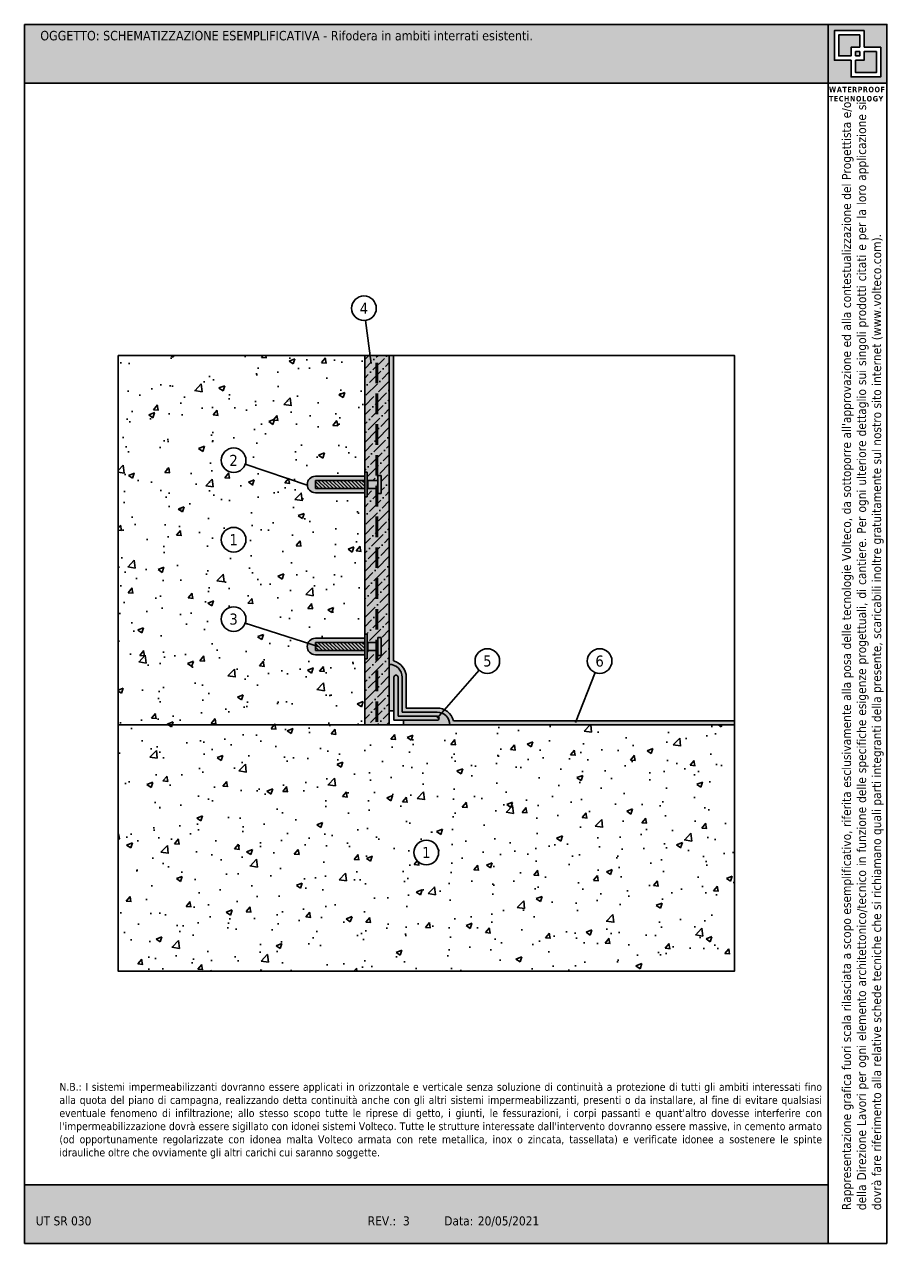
# Model space of a CAD drawing. Header units: millimetres. Extents: x 7261.1 to 7282.3, y 2536 to 2565.7.
import ezdxf
from ezdxf.enums import TextEntityAlignment as Align

# ---------------------------------------------------------------- set-up
doc = ezdxf.new("R2010")
doc.units = ezdxf.units.MM
doc.linetypes.add('CONTINUA', pattern=[0])
doc.linetypes.add('HIDDEN', pattern=[0.375, 0.25, -0.125])
doc.layers.add('0.4', color=7, linetype='CONTINUA', lineweight=30)
doc.layers.add('contorno', color=6, linetype='Continuous', plot=False)
doc.layers.add('nascosto', color=7, linetype='Continuous', lineweight=25, plot=False)
doc.styles.add('tahoma', font='tahoma.ttf', dxfattribs={"height": 0.3})

msp = doc.modelspace()

# ---------------------------------------------------------------- hatches: boundary and pattern name
at = {"true_color": 0xfdc300}
h = msp.add_hatch(color=40, dxfattribs=at)
h.dxf.hatch_style = 1
h.paths.add_polyline_path([(7280.635, 2565.674), (7261.066, 2565.674), (7261.066, 2564.243), (7280.635, 2564.243)])
h = msp.add_hatch()
h.set_pattern_fill('AR-CONC', color=256, scale=0.008)
h.set_pattern_definition([(50, (4095.5886, 1722.2054), (1.45747735, -0.1275127), [0.1524, -1.6764]), (355, (4095.5886, 1722.2054), (-0.2819474, 1.52845476), [0.12192, -1.3411247]), (100.451445, (4095.71, 1722.1948), (1.17553, 1.400942), [0.1295201, -1.42472196]), (46.1842, (4095.5886, 1722.6118), (2.1686323, -0.3363386), [0.2286, -2.5146]), (96.63556, (4095.7693, 1722.5838), (1.8992331, 1.979409), [0.1942802, -2.1370849]), (351.18415, (4095.5886, 1722.6118), (1.899233, 1.979409), [0.1828797, -2.0116779]), (21, (4095.7918, 1722.5102), (1.21291513, -0.8181216), [0.1524, -1.6764]), (326, (4095.7918, 1722.5102), (0.4944162, 1.4735037), [0.12192, -1.34112]), (71.451445, (4095.8928, 1722.442), (1.70733135, 0.65538215), [0.1295201, -1.4247195]), (37.5, (4095.58857, 1722.20544), (0.02470883, 0.67644031), [0, -1.324864, 0, -1.36144, 0, -1.3462]), (7.5, (4095.5886, 1722.20544), (0.5345573, 0.8014446), [0, -0.776224, 0, -1.294384, 0, -0.51308]), (327.5, (4095.13543, 1722.20544), (1.08472476, -0.04582995), [0, -0.508, 0, -1.58496, 0, -2.10312]), (317.5, (4094.9322, 1722.2054), (1.18503345, 0.20341193), [0, -0.6604, 0, -1.052576, 0, -1.49352])])
h.paths.add_polyline_path([(7269.35, 2550.319), (7268.15, 2550.319, -0.538453), (7267.967, 2550.598), (7266.443, 2551.091, -0.849741), (7265.859, 2551.187, -1), (7266.459, 2551.187, -0.081232), (7266.443, 2551.091), (7267.967, 2550.598, -0.300008), (7268.15, 2550.719), (7269.35, 2550.719), (7269.35, 2550.819), (7269.35, 2554.266), (7268.15, 2554.266, -0.395227), (7267.951, 2554.453), (7266.443, 2554.96, -0.849741), (7265.859, 2555.056, -1), (7266.459, 2555.056, -0.081232), (7266.443, 2554.96), (7267.951, 2554.453, -0.433459), (7268.15, 2554.666), (7269.35, 2554.666), (7269.35, 2554.766), (7269.35, 2557.609), (7263.35, 2557.609), (7263.35, 2548.609), (7269.35, 2548.609)])
h.paths.add_polyline_path([(7265.859, 2553.121, -1), (7266.459, 2553.121, -1)], flags=16)
h.paths.add_polyline_path([(7278.35, 2548.609), (7263.35, 2548.609), (7263.35, 2542.609), (7278.35, 2542.609)])
h.paths.add_polyline_path([(7271.15, 2545.501, -1), (7270.55, 2545.501, -1)], flags=16)
h.paths.add_polyline_path([(7265.99, 2552.917), (7266.328, 2552.917), (7266.328, 2553.324), (7265.99, 2553.324)], flags=8)
h.paths.add_polyline_path([(7270.681, 2545.298), (7271.02, 2545.298), (7271.02, 2545.704), (7270.681, 2545.704)], flags=8)
h = msp.add_hatch(color=253)
h.dxf.hatch_style = 1
h.paths.add_polyline_path([(7269.65, 2557.609), (7269.35, 2557.609), (7269.35, 2554.766), (7269.41, 2554.766), (7269.41, 2554.546), (7269.43, 2554.566), (7269.65, 2554.566)], flags=17)
h.paths.add_polyline_path([(7269.95, 2557.609), (7269.65, 2557.609), (7269.65, 2554.566), (7269.67, 2554.566), (7269.67, 2554.686), (7269.75, 2554.686), (7269.75, 2554.246), (7269.67, 2554.246), (7269.67, 2554.366), (7269.65, 2554.366), (7269.65, 2550.619), (7269.67, 2550.619), (7269.67, 2550.739), (7269.75, 2550.739), (7269.75, 2550.299), (7269.67, 2550.299), (7269.67, 2550.419), (7269.43, 2550.419), (7269.41, 2550.439), (7269.41, 2550.219), (7269.35, 2550.219), (7269.35, 2548.609), (7269.95, 2548.609)])
h.paths.add_polyline_path([(7269.65, 2554.366), (7269.43, 2554.366), (7269.41, 2554.386), (7269.41, 2554.166), (7269.35, 2554.166), (7269.35, 2550.819), (7269.41, 2550.819), (7269.41, 2550.599), (7269.43, 2550.619), (7269.65, 2550.619)], flags=17)
h = msp.add_hatch()
h.set_pattern_fill('ANSI36', color=256, scale=0.05)
h.set_pattern_definition([(45, (4095.58857, 1722.20544), (0.084189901, 0.308696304), [0.396875, -0.079375, 0, -0.079375])])
h.paths.add_polyline_path([(7269.65, 2557.609), (7269.35, 2557.609), (7269.35, 2554.766), (7269.41, 2554.766), (7269.41, 2554.546), (7269.43, 2554.566), (7269.65, 2554.566)], flags=17)
h.paths.add_polyline_path([(7269.95, 2557.609), (7269.65, 2557.609), (7269.65, 2554.566), (7269.65, 2550.419), (7269.67, 2550.419), (7269.67, 2550.739), (7269.75, 2550.739), (7269.75, 2550.299), (7269.67, 2550.299), (7269.67, 2550.419), (7269.43, 2550.419), (7269.41, 2550.439), (7269.41, 2550.219), (7269.35, 2550.219), (7269.35, 2548.609), (7269.95, 2548.609)])
h.paths.add_polyline_path([(7269.75, 2554.686), (7269.75, 2554.246), (7269.67, 2554.246), (7269.67, 2554.686)], flags=16)
h.paths.add_polyline_path([(7269.65, 2554.366), (7269.41, 2554.366), (7269.41, 2554.166), (7269.35, 2554.166), (7269.35, 2550.819), (7269.41, 2550.819), (7269.41, 2550.599), (7269.43, 2550.619), (7269.65, 2550.619)], flags=17)
h = msp.add_hatch(color=146)
h.dxf.hatch_style = 1
h.paths.add_polyline_path([(7270.05, 2557.609), (7269.95, 2557.609), (7269.95, 2550.083, -0.414051), (7270.263, 2549.771), (7270.263, 2548.921), (7271.113, 2548.921, -0.092905), (7271.226, 2548.9), (7271.295, 2548.979, 0.114956), (7271.113, 2549.021), (7270.363, 2549.021), (7270.363, 2549.771, 0.344027), (7270.05, 2550.171)])
h.paths.add_polyline_path([(7278.35, 2548.709), (7271.513, 2548.709, 0.220605), (7271.295, 2548.979), (7271.226, 2548.9, -0.309548), (7271.425, 2548.609), (7278.35, 2548.609)])
h = msp.add_hatch(color=58)
h.dxf.hatch_style = 1
h.paths.add_polyline_path([(7269.35, 2550.719), (7268.15, 2550.719, 0.300008), (7267.967, 2550.598), (7268.15, 2550.539), (7268.15, 2550.619), (7269.35, 2550.619)])
h.paths.add_polyline_path([(7269.35, 2550.419), (7268.15, 2550.419), (7268.15, 2550.539), (7267.967, 2550.598, 0.538453), (7268.15, 2550.319), (7269.35, 2550.319)])
h.paths.add_polyline_path([(7269.35, 2554.666), (7268.15, 2554.666, 1), (7268.15, 2554.266), (7269.35, 2554.266), (7269.35, 2554.366), (7268.15, 2554.366), (7268.15, 2554.566), (7269.35, 2554.566)])
h = msp.add_hatch(color=8)
h.dxf.hatch_style = 1
h.paths.add_polyline_path([(7269.75, 2554.686), (7269.67, 2554.686), (7269.67, 2554.246), (7269.75, 2554.246)])
h.paths.add_polyline_path([(7269.65, 2554.566), (7269.43, 2554.566), (7269.43, 2554.366), (7269.65, 2554.366)])
h.paths.add_polyline_path([(7269.67, 2554.566), (7269.65, 2554.566), (7269.65, 2554.366), (7269.67, 2554.366)])
h.paths.add_polyline_path([(7269.43, 2554.566), (7269.41, 2554.546), (7269.41, 2554.386), (7269.43, 2554.366)])
h.paths.add_polyline_path([(7269.41, 2554.766), (7269.35, 2554.766), (7269.35, 2554.166), (7269.41, 2554.166)])
h.paths.add_polyline_path([(7269.35, 2554.566), (7268.15, 2554.566), (7268.15, 2554.369), (7268.153, 2554.366), (7269.35, 2554.366)])
h.paths.add_polyline_path([(7269.75, 2550.739), (7269.67, 2550.739), (7269.67, 2550.299), (7269.75, 2550.299)])
h.paths.add_polyline_path([(7269.65, 2550.619), (7269.43, 2550.619), (7269.43, 2550.419), (7269.65, 2550.419)])
h.paths.add_polyline_path([(7269.67, 2550.619), (7269.65, 2550.619), (7269.65, 2550.419), (7269.67, 2550.419)])
h.paths.add_polyline_path([(7269.41, 2550.819), (7269.35, 2550.819), (7269.35, 2550.219), (7269.41, 2550.219)])
h.paths.add_polyline_path([(7269.43, 2550.619), (7269.41, 2550.599), (7269.41, 2550.439), (7269.43, 2550.419)])
h.paths.add_polyline_path([(7269.35, 2550.619), (7268.15, 2550.619), (7268.15, 2550.422), (7268.153, 2550.419), (7269.35, 2550.419)])
h = msp.add_hatch()
h.set_pattern_fill('ANSI31', color=256, scale=0.02, angle=-90)
h.set_pattern_definition([(315, (6091.18939, 4864.3571), (0.0449012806, 0.0449012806), [])])
h.paths.add_polyline_path([(7269.35, 2554.366), (7269.35, 2554.566), (7268.15, 2554.566), (7268.15, 2554.369), (7268.153, 2554.366)])
h = msp.add_hatch()
h.set_pattern_fill('ANSI31', color=256, scale=0.02, angle=-90)
h.set_pattern_definition([(315, (6091.18939, 4860.4101), (0.0449012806, 0.0449012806), [])])
h.paths.add_polyline_path([(7269.35, 2550.419), (7269.35, 2550.619), (7268.15, 2550.619), (7268.15, 2550.422), (7268.153, 2550.419)])
h = msp.add_hatch(color=8)
h.dxf.hatch_style = 1
h.paths.add_polyline_path([(7269.95, 2550.083), (7269.95, 2548.952), (7270.063, 2548.952), (7270.063, 2549.771, -1), (7270.163, 2549.771), (7270.163, 2548.821), (7271.113, 2548.821, -0.18226), (7271.146, 2548.809), (7271.226, 2548.9, 0.092905), (7271.113, 2548.921), (7270.263, 2548.921), (7270.263, 2549.771, 0.414051)])
h = msp.add_hatch(color=40)
h.dxf.hatch_style = 1
h.paths.add_polyline_path([(7270.163, 2549.771, 1), (7270.063, 2549.771), (7270.063, 2548.721), (7271.113, 2548.721, 1), (7271.113, 2548.821), (7270.163, 2548.821)])
h = msp.add_hatch(color=8)
h.dxf.hatch_style = 1
h.paths.add_polyline_path([(7271.226, 2548.9), (7271.146, 2548.809, -0.691675), (7271.113, 2548.721), (7270.293, 2548.721), (7270.293, 2548.609), (7271.425, 2548.609, 0.309548)])
h = msp.add_hatch(color=40, dxfattribs=at)
h.dxf.hatch_style = 1
h.paths.add_polyline_path([(7280.635, 2537.404), (7261.066, 2537.404), (7261.066, 2535.974), (7280.635, 2535.974)])
at = {"layer": '0.4'}
h = msp.add_hatch(color=252, dxfattribs=at)
h.dxf.hatch_style = 1
h.paths.add_polyline_path([(7282.066, 2565.674), (7280.635, 2565.674), (7280.635, 2564.243), (7282.066, 2564.243)])
h.paths.add_polyline_path([(7280.785, 2565.523), (7281.508, 2565.523), (7281.508, 2565.118), (7281.916, 2565.118), (7281.916, 2564.395), (7281.193, 2564.395), (7281.193, 2564.799), (7280.785, 2564.799)], flags=16)
h.paths.add_polyline_path([(7280.891, 2565.416), (7281.401, 2565.416), (7281.401, 2565.118), (7281.193, 2565.118), (7281.193, 2564.906), (7280.891, 2564.906)], flags=0)
h.paths.add_polyline_path([(7281.3, 2565.011), (7281.401, 2565.011), (7281.401, 2564.906), (7281.3, 2564.906)], flags=0)
h.paths.add_polyline_path([(7281.3, 2564.799), (7281.508, 2564.799), (7281.508, 2565.011), (7281.809, 2565.011), (7281.809, 2564.501), (7281.3, 2564.501)], flags=0)
h.paths.add_polyline_path([(7281.401, 2565.416), (7280.891, 2565.416), (7280.891, 2564.906), (7281.193, 2564.906), (7281.193, 2565.118), (7281.401, 2565.118)], flags=0)
h.paths.add_polyline_path([(7281.401, 2565.011), (7281.3, 2565.011), (7281.3, 2564.906), (7281.401, 2564.906)], flags=0)
h.paths.add_polyline_path([(7281.809, 2565.011), (7281.508, 2565.011), (7281.508, 2564.799), (7281.3, 2564.799), (7281.3, 2564.501), (7281.809, 2564.501)], flags=0)
h = msp.add_hatch(color=252, dxfattribs=at)
h.dxf.hatch_style = 1
h.paths.add_polyline_path([(7281.401, 2565.416), (7280.891, 2565.416), (7280.891, 2564.906), (7281.193, 2564.906), (7281.193, 2565.118), (7281.401, 2565.118)])
h.paths.add_polyline_path([(7281.401, 2565.011), (7281.3, 2565.011), (7281.3, 2564.906), (7281.401, 2564.906)], flags=17)
h.paths.add_polyline_path([(7281.809, 2565.011), (7281.508, 2565.011), (7281.508, 2564.799), (7281.3, 2564.799), (7281.3, 2564.501), (7281.809, 2564.501)])

# ---------------------------------------------------------------- linework, layer by layer
for p, q in [((7269.371, 2558.462), (7269.505, 2557.41)), ((7269.35, 2548.609), (7269.35, 2557.609)), ((7269.95, 2548.609), (7269.95, 2557.609)), ((7270.05, 2557.609), (7270.05, 2550.171)), ((7267.975, 2554.445), (7266.443, 2554.96)), ((7268.15, 2554.666), (7269.35, 2554.666)), ((7268.15, 2554.566), (7269.35, 2554.566)), ((7268.15, 2554.566), (7268.15, 2554.366)), ((7269.35, 2554.166), (7269.35, 2554.766)), ((7269.41, 2554.766), (7269.35, 2554.766)), ((7269.41, 2554.166), (7269.41, 2554.766)), ((7269.41, 2554.546), (7269.43, 2554.566)), ((7269.43, 2554.566), (7269.67, 2554.566)), ((7269.43, 2554.566), (7269.43, 2554.366)), ((7269.67, 2554.246), (7269.67, 2554.686)), ((7269.75, 2554.686), (7269.67, 2554.686)), ((7269.75, 2554.246), (7269.75, 2554.686)), ((7268.15, 2554.366), (7269.35, 2554.366)), ((7268.15, 2554.266), (7269.35, 2554.266)), ((7269.43, 2554.366), (7269.41, 2554.386)), ((7269.43, 2554.366), (7269.67, 2554.366)), ((7269.75, 2554.246), (7269.67, 2554.246)), ((7269.41, 2554.166), (7269.35, 2554.166)), ((7268.241, 2550.509), (7266.443, 2551.091)), ((7268.15, 2550.719), (7269.35, 2550.719)), ((7269.35, 2550.219), (7269.35, 2550.819)), ((7269.41, 2550.819), (7269.35, 2550.819)), ((7269.41, 2550.219), (7269.41, 2550.819)), ((7269.67, 2550.299), (7269.67, 2550.739)), ((7269.75, 2550.739), (7269.67, 2550.739)), ((7269.75, 2550.299), (7269.75, 2550.739)), ((7268.15, 2550.619), (7269.35, 2550.619)), ((7268.15, 2550.619), (7268.15, 2550.419)), ((7268.15, 2550.419), (7269.35, 2550.419)), ((7269.41, 2550.599), (7269.43, 2550.619)), ((7269.43, 2550.419), (7269.41, 2550.439)), ((7269.43, 2550.619), (7269.67, 2550.619)), ((7269.43, 2550.619), (7269.43, 2550.419)), ((7269.43, 2550.419), (7269.67, 2550.419)), ((7268.15, 2550.319), (7269.35, 2550.319)), ((7269.41, 2550.219), (7269.35, 2550.219)), ((7269.75, 2550.299), (7269.67, 2550.299)), ((7270.063, 2549.771), (7270.063, 2548.721)), ((7272.138, 2549.939), (7271.113, 2548.771)), ((7274.961, 2549.885), (7274.485, 2548.666)), ((7263.35, 2548.609), (7278.35, 2548.609)), ((7269.95, 2548.609), (7278.35, 2548.609)), ((7270.063, 2548.721), (7271.113, 2548.721)), ((7270.293, 2548.609), (7270.293, 2548.721)), ((7278.35, 2548.709), (7271.513, 2548.709))]:
    msp.add_line(p, q)
at = {"linetype": 'HIDDEN', "lineweight": 50, "ltscale": 2}
msp.add_line((7269.65, 2548.682), (7269.65, 2557.609), dxfattribs=at)
at = {"linetype": 'Continuous'}
for p, q in [((7268.15, 2554.369), (7268.153, 2554.366)), ((7268.15, 2550.422), (7268.153, 2550.419))]:
    msp.add_line(p, q, dxfattribs=at)
at = {"lineweight": -3}
for p, q in [((7270.163, 2549.771), (7270.163, 2548.821)), ((7270.263, 2549.771), (7270.263, 2548.921)), ((7270.363, 2549.771), (7270.363, 2549.021)), ((7270.263, 2548.921), (7271.113, 2548.921)), ((7270.363, 2549.021), (7271.113, 2549.021)), ((7270.163, 2548.821), (7271.113, 2548.821))]:
    msp.add_line(p, q, dxfattribs=at)
msp.add_lwpolyline([(7269.95, 2548.952), (7270.063, 2548.952)])
msp.add_lwpolyline([(7269.95, 2548.952), (7270.063, 2548.952)])
at = {"color": 7}
for centre in [(7269.333, 2558.759), (7269.333, 2558.759), (7269.333, 2558.759), (7269.333, 2558.759), (7266.159, 2555.056), (7266.159, 2555.056), (7266.159, 2555.056), (7266.159, 2555.056), (7266.159, 2553.121), (7266.159, 2553.121), (7266.159, 2553.121), (7266.159, 2553.121), (7266.159, 2551.187), (7266.159, 2551.187), (7266.159, 2551.187), (7266.159, 2551.187), (7272.336, 2550.165), (7272.336, 2550.165), (7272.336, 2550.165), (7272.336, 2550.165), (7275.07, 2550.165), (7275.07, 2550.165), (7275.07, 2550.165), (7275.07, 2550.165), (7270.85, 2545.501), (7270.85, 2545.501), (7270.85, 2545.501), (7270.85, 2545.501)]:
    msp.add_circle(centre, 0.3, dxfattribs=at)
for centre, radius, start, end in [((7268.15, 2554.466), 0.2, 90, 270), ((7268.15, 2550.519), 0.2, 90, 270), ((7270.113, 2549.771), 0.05, 359.9548, 179.9548), ((7271.113, 2548.771), 0.05, 270.0452, 90.0452)]:
    msp.add_arc(centre, radius, start, end)
at = {"lineweight": -3}
for centre, radius, start, end in [((7269.95, 2549.771), 0.312, 359.976, 90), ((7269.95, 2549.771), 0.412, 359.9723, 75.9656), ((7271.113, 2548.609), 0.412, 14.0344, 90.0277), ((7271.113, 2548.609), 0.312, 0, 90.024)]:
    msp.add_arc(centre, radius, start, end, dxfattribs=at)
at = {"layer": 'contorno', "color": 3}
msp.add_line((7280.635, 2564.243), (7280.635, 2535.974), dxfattribs=at)
for points in [[(7280.635, 2565.674), (7282.066, 2565.674), (7282.066, 2564.243), (7280.635, 2564.243)], [(7263.35, 2557.609), (7278.35, 2557.609), (7278.35, 2542.609), (7263.35, 2542.609)]]:
    msp.add_lwpolyline(points, close=True, dxfattribs=at)
at = {"layer": 'contorno', "color": 3, "linetype": 'CONTINUA'}
for points in [[(7281.508, 2565.118), (7281.916, 2565.118), (7281.916, 2564.395), (7281.193, 2564.395), (7281.193, 2564.799), (7280.785, 2564.799), (7280.785, 2565.523), (7281.508, 2565.523)], [(7281.401, 2565.118), (7281.401, 2565.416), (7280.891, 2565.416), (7280.891, 2564.906), (7281.193, 2564.906), (7281.193, 2565.118)], [(7281.3, 2564.906), (7281.3, 2565.011), (7281.401, 2565.011), (7281.401, 2564.906)], [(7281.3, 2564.799), (7281.508, 2564.799), (7281.508, 2565.011), (7281.809, 2565.011), (7281.809, 2564.501), (7281.3, 2564.501)]]:
    msp.add_lwpolyline(points, close=True, dxfattribs=at)
at = {"layer": 'nascosto', "color": 3, "linetype": 'CONTINUA', "lineweight": 30}
for p, q in [((7261.066, 2565.674), (7261.066, 2535.974)), ((7282.066, 2565.674), (7261.066, 2565.674)), ((7282.066, 2535.974), (7282.066, 2565.674)), ((7280.635, 2564.243), (7261.066, 2564.243)), ((7280.635, 2537.404), (7261.066, 2537.404)), ((7261.066, 2535.974), (7282.066, 2535.974))]:
    msp.add_line(p, q, dxfattribs=at)

# ---------------------------------------------------------------- texts
at = {"color": 7, "style": 'tahoma'}
for s, p in [('4', (7269.333, 2558.759)), ('2', (7266.159, 2555.056)), ('1', (7266.159, 2553.121)), ('3', (7266.159, 2551.187)), ('6', (7275.07, 2550.165)), ('5', (7272.336, 2550.165)), ('1', (7270.85, 2545.501))]:
    msp.add_text(s, height=0.27, dxfattribs=at).set_placement(p, align=Align.MIDDLE)
at = {"style": 'tahoma'}
for s, p in [('UT SR 030', (7261.343, 2536.638)), ('REV.:', (7269.424, 2536.638)), (' 3', (7270.2, 2536.638)), ('Data:', (7271.287, 2536.638)), ('20/05/2021', (7272.104, 2536.638))]:
    msp.add_text(s, height=0.22, rotation=0.0017, dxfattribs=at).set_placement(p, align=Align.TOP_LEFT)
at = {"color": 7, "true_color": 0xffffff, "insert": (7261.453, 2565.515), "char_height": 0.23, "attachment_point": 1, "style": 'tahoma'}
msp.add_mtext_dynamic_manual_height_columns('\\pxa0.83333,sm1.15;{\\C256;OGGETTO: SCHEMATIZZAZIONE ESEMPLIFICATIVA - Rifodera in ambiti interrati esistenti.}', width=19.87543, gutter_width=0, heights=[2.721], dxfattribs=at)
at = {"color": 252, "insert": (7280.654, 2564.154), "char_height": 0.13409, "attachment_point": 1, "style": 'tahoma'}
msp.add_mtext_dynamic_manual_height_columns('{\\fTahoma|b1|i0|c0|p34;\\T1.1;WATERPROOF TECHNOLOGY}', width=1.63687, gutter_width=12.5, heights=[0], dxfattribs=at)
at = {"insert": (7280.97, 2536.788), "char_height": 0.22, "attachment_point": 1, "rotation": 90, "style": 'tahoma'}
msp.add_mtext_dynamic_manual_height_columns("\\pxqj;Rappresentazione grafica fuori scala rilasciata a scopo esemplificativo, riferita esclusivamente alla posa delle tecnologie Volteco, da sottoporre all'approvazione ed alla contestualizzazione del Progettista e/o della Direzione Lavori per ogni elemento architettonico/tecnico in funzione delle specifiche esigenze progettuali, di cantiere. Per ogni ulteriore dettaglio sui singoli prodotti citati e per la loro applicazione si dovrà fare riferimento alla relative schede tecniche che si richiamano quali parti integranti della presente, scaricabili inoltre gratuitamente sul nostro sito internet (www.volteco.com).", width=26.9233, gutter_width=0, heights=[3.545], dxfattribs=at)
at = {"insert": (7261.918, 2539.888), "char_height": 0.23, "width": 18.51096, "attachment_point": 1, "style": 'tahoma'}
msp.add_mtext("\\pxqj;{\\H0.83333x;N.B.: I sistemi impermeabilizzanti dovranno essere applicati in orizzontale e verticale senza soluzione di continuità a protezione di tutti gli ambiti interessati fino alla quota del piano di campagna, realizzando detta continuità anche con gli altri sistemi impermeabilizzanti, presenti o da installare, al fine di evitare qualsiasi eventuale fenomeno di infiltrazione; allo stesso scopo tutte le riprese di getto, i giunti, le fessurazioni, i corpi passanti e quant'altro dovesse interferire con l'impermeabilizzazione dovrà essere sigillato con idonei sistemi Volteco. Tutte le strutture interessate dall'intervento dovranno essere massive, in cemento armato (od opportunamente regolarizzate con idonea malta Volteco armata con rete metallica, inox o zincata, tassellata) e verificate idonee a sostenere le spinte idrauliche oltre che ovviamente gli altri carichi cui saranno soggette.}", dxfattribs=at)

doc.saveas('drawing.dxf')
